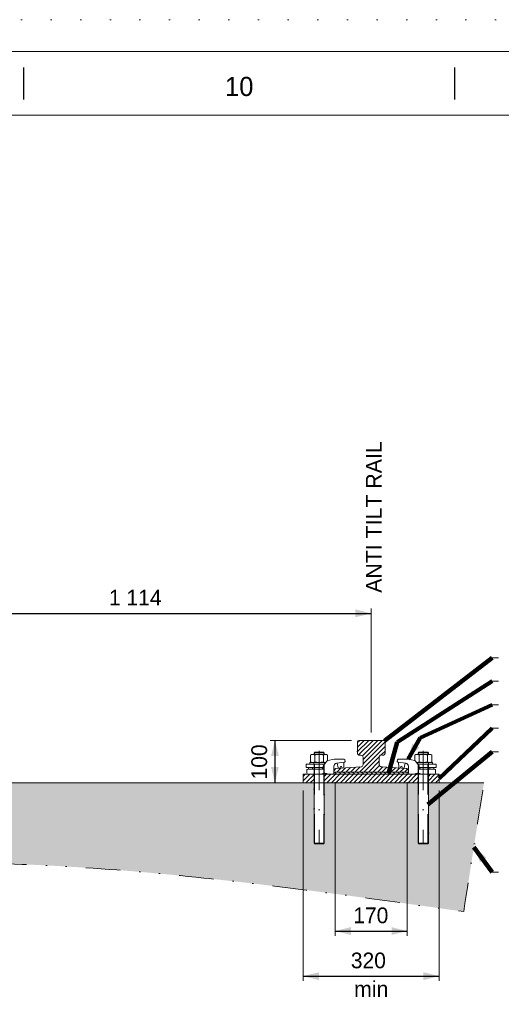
# Model space of a CAD drawing. Header units: millimetres. Extents: x -13251 to -636, y -568071 to -559161.
# Tile 11 of 12: x -3912 to -2779, y -561479 to -559161. Entities that reach past the tile are written whole.
import ezdxf
from ezdxf.enums import TextEntityAlignment as Align

# ---------------------------------------------------------------- set-up
doc = ezdxf.new("R2010")
doc.units = ezdxf.units.MM
doc.header["$MEASUREMENT"] = 0
for name, pattern in [('DGN Style 1', [69.724857, 0.116015, -69.608842]), ('DGN Style 2', [116.014736, 69.608842, -46.405895]), ('DGN Style 4', [185.739593, 92.811789, -46.405895, 0.116015, -46.405895]), ('DGN Style 6', [220.660029, 0.116015, -46.405895, 81.210315, -46.405895, 0.116015, -46.405895])]:
    doc.linetypes.add(name, pattern=pattern)
doc.styles.add('Style-ENGINEERING', font='ENGINEERING.shx')
doc.styles.add('Style-ENGINEERING_0', font='ENGINEERING.shx')
doc.dimstyles.new('MetricMM', dxfattribs={"dimtxt": 3, "dimasz": 3, "dimexe": 1.5, "dimexo": 1.5, "dimgap": 1.5, "dimtad": 1, "dimdec": 0, "dimzin": 7, "dimtxsty": 'Style-ENGINEERING_0', "dimcen": 0.09, "dimclrd": 1, "dimclre": 1, "dimclrt": 7, "dimadec": 0, "dimazin": 3, "dimtfac": 1, "dimtdec": 0, "dimtofl": 0, "dimtmove": 0, "dimatfit": 3, "dimfxl": 1, "dimtzin": 7, "dimlwd": -1, "dimlwe": 0, "dimarcsym": 0})

# ---------------------------------------------------------------- blocks, each defined once
blk = doc.blocks.new('*U50')
at = {"color": 7, "linetype": 'Continuous', "lineweight": 0}
for p, q in [((-12, 14), (-13, 13)), ((-13, 13), (-13, 9)), ((10, 14), (-12, 14)), ((10, 14), (11, 13)), ((11, 13), (11, 9))]:
    blk.add_line(p, q, dxfattribs=at)
at = {"color": 7, "linetype": 'DGN Style 2', "lineweight": 0}
for p, q in [((11, 13), (-13, 13)), ((-12, 14), (-12, 9)), ((10, 14), (10, 9))]:
    blk.add_line(p, q, dxfattribs=at)
at = {"color": 7, "linetype": 'Continuous', "lineweight": 0, "flags": 128}
for points in [[(-21, -5.6), (-21, 7.5)], [(-16, 9), (14, 9)], [(-11, -8.6), (-11, 7.5)], [(9, 7.5), (9, -8.6)], [(19, 7.5), (19, -8.6)], [(-16.8, -10), (21, -10), (21, -14), (-13.7, -14)], [(14, -10), (-16, -10)]]:
    blk.add_lwpolyline(points, dxfattribs=at)
at = {"color": 7, "linetype": 'DGN Style 2', "lineweight": 0, "flags": 128}
for points in [[(-13.5, -14), (-13.5, -10)], [(11.5, -10), (11.5, -14)]]:
    blk.add_lwpolyline(points, dxfattribs=at)
at = {"color": 7, "linetype": 'Continuous', "lineweight": 0}
for centre, radius, start, end in [((-16, -0.2), 9.21, 57.1328, 122.8672), ((-1, -25.7), 34.6, 73.2213, 106.7787), ((14, -0.8), 9.21, 237.1328, 302.8672)]:
    blk.add_arc(centre, radius, start, end, dxfattribs=at)
at = {"color": 7, "linetype": 'Continuous', "lineweight": 0, "extrusion": (0, 0, -1)}
for centre, radius, start, end in [((-14, -0.2), 9.21, 57.1328, 122.8672), ((16, -0.8), 9.21, 237.1328, 275.2581), ((1, 24.6), 34.6, 253.2213, 286.7787)]:
    blk.add_arc(centre, radius, start, end, dxfattribs=at)
blk = doc.blocks.new('*U51')
at = {"color": 7, "linetype": 'Continuous', "lineweight": 0}
for p, q in [((-12, 14), (-13, 13)), ((-13, 13), (-13, 9)), ((10, 14), (-12, 14)), ((10, 14), (11, 13)), ((11, 13), (11, 9))]:
    blk.add_line(p, q, dxfattribs=at)
at = {"color": 7, "linetype": 'DGN Style 2', "lineweight": 0}
for p, q in [((11, 13), (-13, 13)), ((-12, 14), (-12, 9)), ((10, 14), (10, 9))]:
    blk.add_line(p, q, dxfattribs=at)
at = {"color": 7, "linetype": 'Continuous', "lineweight": 0, "extrusion": (0, 0, -1), "flags": 128}
for points in [[(21, -5.6), (21, 7.5)], [(16, 9), (-14, 9)], [(11, -8.6), (11, 7.5)], [(-9, 7.5), (-9, -8.6)], [(-19, 7.5), (-19, -8.6)], [(16.8, -10), (-21, -10), (-21, -14), (13.7, -14)], [(-14, -10), (16, -10)]]:
    blk.add_lwpolyline(points, dxfattribs=at)
at = {"color": 7, "linetype": 'DGN Style 2', "lineweight": 0, "extrusion": (0, 0, -1), "flags": 128}
for points in [[(13.5, -14), (13.5, -10)], [(-11.5, -10), (-11.5, -14)]]:
    blk.add_lwpolyline(points, dxfattribs=at)
at = {"color": 7, "linetype": 'Continuous', "lineweight": 0}
for centre, radius, start, end in [((-16, -0.2), 9.21, 57.1328, 122.8672), ((-1, -25.7), 34.6, 73.2213, 106.7787), ((14, -0.8), 9.21, 237.1328, 302.8672)]:
    blk.add_arc(centre, radius, start, end, dxfattribs=at)
at = {"color": 7, "linetype": 'Continuous', "lineweight": 0, "extrusion": (0, 0, -1)}
for centre, radius, start, end in [((-14, -0.2), 9.21, 57.1328, 122.8672), ((16, -0.8), 9.21, 237.1328, 275.2581), ((1, 24.6), 34.6, 253.2213, 286.7787)]:
    blk.add_arc(centre, radius, start, end, dxfattribs=at)
blk = doc.blocks.new('*U52')
for p, q in [((202.7, 284.53), (202.7, 289.53)), ((270.29, 284.53), (270.29, 289.53))]:
    blk.add_line(p, q)
at = {"color": 7, "linetype": 'Continuous', "lineweight": 0, "flags": 128}
blk.add_lwpolyline([(-415.55, 292.03), (415.45, 292.03), (415.45, -291.97), (-415.55, -291.97), (-415.55, 292.03)], close=True, dxfattribs=at)
at = {"color": 7, "linetype": 'Continuous', "lineweight": 13, "flags": 128}
blk.add_lwpolyline([(-405.55, 282.03), (405.45, 282.03), (405.45, -281.97), (-405.55, -281.97), (-405.55, 282.03)], close=True, dxfattribs=at)
at = {"insert": (236.49, 286.53), "char_height": 3, "attachment_point": 5, "line_spacing_factor": 1.2, "style": 'Style-ENGINEERING'}
blk.add_mtext('10', dxfattribs=at)
blk = doc.blocks.new('*D65')
at = {"color": 1, "linetype": 'Continuous', "lineweight": 0, "transparency": 16777216}
for p, q in [((2744.3, 2777), (2744.3, 3068.6)), ((3858.5, 2777), (3858.5, 3068.6))]:
    blk.add_line(p, q, dxfattribs=at)
at = {"color": 1, "linetype": 'Continuous', "transparency": 16777216}
blk.add_line((2744.3, 3057.5), (3858.5, 3057.5), dxfattribs=at)
at = {"color": 1, "linetype": 'Continuous', "lineweight": 0, "transparency": 16777216}
blk.add_solid([(2781.3, 3048.3), (2744.3, 3057.5), (2781.3, 3066.8)], dxfattribs=at)
at = {"color": 1, "linetype": 'Continuous', "lineweight": 0, "transparency": 16777216, "extrusion": (0, 0, -1)}
blk.add_solid([(-3821.5, 3066.8), (-3858.5, 3057.5), (-3821.5, 3048.3)], dxfattribs=at)
at = {"layer": 'Defpoints', "color": 7, "linetype": 'Continuous', "lineweight": 0, "transparency": 16777216}
for p in [(3301.4, 3057.5), (3858.5, 3057.5), (2744.3, 2758.5), (3858.5, 2758.5)]:
    blk.add_point(p, dxfattribs=at)
at = {"color": 7, "linetype": 'Continuous', "lineweight": 0, "transparency": 16777216, "style": 'Style-ENGINEERING'}
blk.add_text('1 114', height=37, dxfattribs=at).set_placement((3241.5, 3094.5), align=Align.MIDDLE_LEFT)
blk = doc.blocks.new('*D69')
at = {"color": 1, "linetype": 'Continuous', "lineweight": 0, "transparency": 16777216}
for p, q in [((3812.5, 2758.5), (3620.9, 2758.5)), ((3680, 2658.7), (3620.9, 2658.7))]:
    blk.add_line(p, q, dxfattribs=at)
at = {"color": 1, "linetype": 'Continuous', "transparency": 16777216}
blk.add_line((3632, 2758.5), (3632, 2658.7), dxfattribs=at)
at = {"color": 1, "linetype": 'Continuous', "lineweight": 0, "transparency": 16777216, "extrusion": (0, 0, -1)}
blk.add_solid([(-3622.8, 2721.5), (-3632, 2758.5), (-3641.3, 2721.5)], dxfattribs=at)
at = {"color": 1, "linetype": 'Continuous', "lineweight": 0, "transparency": 16777216}
blk.add_solid([(3641.3, 2695.7), (3632, 2658.7), (3622.8, 2695.7)], dxfattribs=at)
at = {"layer": 'Defpoints', "color": 7, "linetype": 'Continuous', "lineweight": 0, "transparency": 16777216}
for p in [(3831, 2758.5), (3632, 2708.6), (3632, 2658.7), (3698.5, 2658.7)]:
    blk.add_point(p, dxfattribs=at)
at = {"color": 7, "linetype": 'Continuous', "lineweight": 0, "transparency": 16777216, "style": 'Style-ENGINEERING'}
blk.add_text('100', height=37, rotation=90, dxfattribs=at).set_placement((3595, 2666.4), align=Align.MIDDLE_LEFT)
blk = doc.blocks.new('*D72')
at = {"color": 1, "linetype": 'Continuous', "lineweight": 0, "transparency": 16777216}
for p, q in [((3698.5, 2640.2), (3698.5, 2192.3)), ((4018.5, 2640.2), (4018.5, 2192.3))]:
    blk.add_line(p, q, dxfattribs=at)
at = {"color": 1, "linetype": 'Continuous', "transparency": 16777216}
blk.add_line((3698.5, 2203.4), (4018.5, 2203.4), dxfattribs=at)
at = {"color": 1, "linetype": 'Continuous', "lineweight": 0, "transparency": 16777216}
blk.add_solid([(3735.5, 2194.1), (3698.5, 2203.4), (3735.5, 2212.6)], dxfattribs=at)
at = {"color": 1, "linetype": 'Continuous', "lineweight": 0, "transparency": 16777216, "extrusion": (0, 0, -1)}
blk.add_solid([(-3981.5, 2212.6), (-4018.5, 2203.4), (-3981.5, 2194.1)], dxfattribs=at)
at = {"layer": 'Defpoints', "color": 7, "linetype": 'Continuous', "lineweight": 0, "transparency": 16777216}
for p in [(3698.5, 2658.7), (4018.5, 2658.7), (3858.5, 2203.4), (4018.5, 2203.4)]:
    blk.add_point(p, dxfattribs=at)
at = {"color": 7, "linetype": 'Continuous', "lineweight": 0, "transparency": 16777216, "style": 'Style-ENGINEERING'}
blk.add_text('320', height=37, dxfattribs=at).set_placement((3810.6, 2240.4), align=Align.MIDDLE_LEFT)
blk = doc.blocks.new('*D73')
at = {"color": 1, "linetype": 'Continuous', "lineweight": 0, "transparency": 16777216}
for p, q in [((3773.7, 2660.2), (3773.7, 2298.5)), ((3943.3, 2660.2), (3943.3, 2298.5))]:
    blk.add_line(p, q, dxfattribs=at)
at = {"color": 1, "linetype": 'Continuous', "transparency": 16777216}
blk.add_line((3773.7, 2309.6), (3943.3, 2309.6), dxfattribs=at)
at = {"color": 1, "linetype": 'Continuous', "lineweight": 0, "transparency": 16777216}
blk.add_solid([(3810.7, 2300.4), (3773.7, 2309.6), (3810.7, 2318.9)], dxfattribs=at)
at = {"color": 1, "linetype": 'Continuous', "lineweight": 0, "transparency": 16777216, "extrusion": (0, 0, -1)}
blk.add_solid([(-3906.3, 2318.9), (-3943.3, 2309.6), (-3906.3, 2300.4)], dxfattribs=at)
at = {"layer": 'Defpoints', "color": 7, "linetype": 'Continuous', "lineweight": 0, "transparency": 16777216}
for p in [(3773.7, 2678.7), (3943.3, 2678.7), (3858.5, 2309.6), (3943.3, 2309.6)]:
    blk.add_point(p, dxfattribs=at)
at = {"color": 7, "linetype": 'Continuous', "lineweight": 0, "transparency": 16777216, "style": 'Style-ENGINEERING'}
blk.add_text('170', height=37, dxfattribs=at).set_placement((3816.3, 2346.6), align=Align.MIDDLE_LEFT)
blk = doc.blocks.new('*U49')
at = {"linetype": 'DGN Style 6', "lineweight": 0}
h = blk.add_hatch(dxfattribs=at)
h.set_pattern_fill('HATCH', color=5, style=0, pattern_type=2)
h.set_pattern_definition([(45, (3855.264, 2702.493), (-5.3033, 5.3033), [])])
h.paths.add_polyline_path([(3941.4, 2691.9), (3882.13, 2696.49, -0.3917214), (3877.51, 2701.48), (3877.51, 2719.17, -0.5232726), (3884.26, 2723.86, 0.5232726), (3891.01, 2728.54), (3891.01, 2753.54, 0.4142136), (3886.01, 2758.54), (3831.01, 2758.54, 0.4142136), (3826.01, 2753.54), (3826.01, 2728.54, 0.4142136), (3831.01, 2723.54), (3834.51, 2723.54, -0.4142136), (3839.51, 2718.54), (3839.51, 2701.48, -0.3917214), (3834.9, 2696.49), (3775.63, 2691.9, 0.3917214), (3771.01, 2686.91), (3771.01, 2683.54), (3946.01, 2683.54), (3946.01, 2686.91, 0.3917214)])
at = {"linetype": 'Continuous', "lineweight": 0}
h = blk.add_hatch(dxfattribs=at)
h.set_pattern_fill('HATCH', color=30, style=0, pattern_type=2)
h.set_pattern_definition([(45, (3698.514, 2678.717), (-5.3033, 5.3033), [])])
h.paths.add_polyline_path([(3698.51, 2678.72), (3724.01, 2678.72), (3724.01, 2658.72), (3698.51, 2658.72)])
h = blk.add_hatch(dxfattribs=at)
h.set_pattern_fill('HATCH', color=30, style=0, pattern_type=2)
h.set_pattern_definition([(45, (3748.014, 2678.717), (-5.3033, 5.3033), [])])
h.paths.add_polyline_path([(3748.01, 2678.72), (3969.01, 2678.72), (3969.01, 2658.72), (3748.01, 2658.72)])
h = blk.add_hatch(dxfattribs=at)
h.set_pattern_fill('HATCH', style=0, pattern_type=2)
h.set_pattern_definition([(135, (3943.294, 2683.539), (5.3033, 5.3033), [])])
h.paths.add_polyline_path([(3943.29, 2683.54), (3773.73, 2683.54), (3773.73, 2678.72), (3943.29, 2678.72)])
h = blk.add_hatch(dxfattribs=at)
h.set_pattern_fill('HATCH', color=30, style=0, pattern_type=2)
h.set_pattern_definition([(45, (3993.014, 2678.717), (-5.3033, 5.3033), [])])
h.paths.add_polyline_path([(3993.01, 2678.72), (4018.51, 2678.72), (4018.51, 2658.72), (3993.01, 2658.72)])
at = {"linetype": 'DGN Style 6', "lineweight": 0}
h = blk.add_hatch(dxfattribs=at)
h.set_pattern_fill('GRAVEL', style=0, pattern_type=2)
h.set_pattern_definition([(228.0128, (1797.68, 3043.634), (-3999.99996, -4500.00003), [67.268, -6659.544]), (184.96974, (1752.68, 2993.634), (6000, 500.00003), [115.434, -11427.962]), (132.51045, (1637.68, 2983.634), (5000, -5500), [81.394, -8058.016]), (267.2737, (1442.68, 2858.634), (500, 10000), [105.119, -10406.779]), (292.83365, (1437.68, 2753.634), (-2499.99998, 6000.00001), [103.078, -10204.687]), (357.2737, (1477.68, 2658.634), (-10000, 500), [105.119, -10406.779]), (37.69424, (1582.68, 2653.634), (-6500.00004, -4999.999947), [139.014, -13762.424]), (72.25533, (1692.68, 2738.634), (3500.00007, 10999.99998), [131.244, -12993.161]), (121.42957, (1732.68, 2863.634), (-4000.00004, 6499.99997), [105.475, -10442.037]), (175.23636, (1677.68, 2953.634), (5500, -500.00003), [120.416, -5900.381]), (222.39744, (1557.68, 2963.634), (-5999.99998, -5500.00002), [155.724, -15416.688]), (138.8141, (1937.68, 2853.634), (-3500, 3000), [53.15, -5261.922]), (171.46923, (1897.68, 2888.634), (6499.99999, -1000.00004), [101.118, -10010.756]), (225, (1797.68, 2903.63), (-9e-14, -500), [70.71, -636.396]), (203.1986, (1762.68, 2963.634), (2500, 1000), [38.08, -3769.808]), (291.8014, (1727.68, 2948.63), (-500, 1500), [53.852, -2638.73]), (30.9638, (1747.68, 2898.63), (1500, 1000), [87.465, -2828.011]), (161.565, (1822.68, 2943.63), (1000, -500), [63.245, -1517.893]), (16.38954, (1437.68, 2948.634), (5000.00001, 1499.99997), [88.6, -8771.423]), (70.3462, (1522.68, 2973.634), (-2000, -5500), [74.33, -7358.704]), (293.1986, (1822.68, 3043.634), (-1000, 2500), [76.157, -3731.73]), (343.61046, (1852.68, 2973.634), (-5000.00001, 1499.99997), [88.6, -8771.423]), (339.444, (1437.68, 2638.634), (-2500, 1000), [85.44, -4186.562]), (294.77514, (1517.68, 2608.634), (-2500.00004, 5499.99998), [71.589, -7087.322]), (66.8014, (1827.68, 2543.634), (1000, 2500), [76.157, -3731.73]), (17.354, (1857.68, 2613.634), (-6499.99999, -2000.00004), [83.815, -8297.712]), (69.444, (1582.68, 2543.634), (-1000, -2500), [42.72, -4229.282]), (101.31, (1797.68, 2543.63), (-500, 2000), [25.495, -2524.015]), (165.9638, (1792.68, 2568.63), (1500, -500), [103.078, -1958.475]), (186.009, (1692.68, 2593.634), (5000, 500), [95.525, -9456.962]), (303.69, (1747.68, 2853.63), (-500, 1000), [72.11, -1730.665]), (353.15723, (1787.68, 2793.634), (8500.00001, -999.99994), [125.897, -12463.781]), (60.9454, (1912.68, 2778.634), (-2000, -3500), [51.478, -5096.337]), (90, (1937.7, 2823.63), (-500, 500), [30, -470]), (120.25644, (1682.68, 2608.634), (2000, -3500), [69.462, -6876.76]), (48.0128, (1647.68, 2668.634), (3999.99996, 4500.00003), [134.536, -6592.276]), (0, (1737.7, 2768.63), (500, 500), [130, -370]), (325.30485, (1867.68, 2768.634), (4999.99997, -3500.00004), [79.057, -7826.637]), (254.0546, (1932.68, 2723.634), (-500, -2000), [72.8, -3567.254]), (207.64597, (1912.68, 2653.634), (-9500.00003, -4999.99994), [118.532, -11734.737]), (175.42608, (1807.68, 2598.634), (-6500, 499.99997), [125.4, -12414.537])])
edge = h.paths.add_edge_path()
edge.add_spline(control_points=[(-4116.1, 2480.73), (-3880.36, 2447.3), (-3267.32, 2360.34), (-2337.46, 2516.62), (-1202.15, 2291.23), (-10.18, 2534.03), (1400.06, 2314.47), (2758.47, 2541.16), (3680.79, 2411.11), (4076.15, 2355.36)], knot_values=[0, 0, 0, 0, 0.0866671, 0.2253722, 0.3387833, 0.503846, 0.6612115, 0.8547735, 1, 1, 1, 1], degree=3, periodic=0)
edge.add_line((4076.15, 2355.36), (4123.86, 2658.72))
edge.add_line((4123.86, 2658.72), (4018.51, 2658.72))
edge.add_line((4018.51, 2658.72), (3993.01, 2658.72))
edge.add_line((3993.01, 2658.72), (3993.01, 2516.19))
edge.add_line((3993.01, 2516.19), (3992.01, 2515.19))
edge.add_line((3992.01, 2515.19), (3981.03, 2515.67))
edge.add_line((3981.03, 2515.67), (3981.01, 2515.19))
edge.add_line((3981.01, 2515.19), (3981.01, 2515.67))
edge.add_line((3981.01, 2515.67), (3969.01, 2516.19))
edge.add_line((3969.01, 2516.19), (3969.01, 2658.72))
edge.add_line((3969.01, 2658.72), (3748.01, 2658.72))
edge.add_line((3748.01, 2658.72), (3748.01, 2516.19))
edge.add_line((3748.01, 2516.19), (3747.01, 2515.19))
edge.add_line((3747.01, 2515.19), (3736.03, 2515.67))
edge.add_line((3736.03, 2515.67), (3736.01, 2515.19))
edge.add_line((3736.01, 2515.19), (3736.01, 2515.67))
edge.add_line((3736.01, 2515.67), (3724.01, 2516.19))
edge.add_line((3724.01, 2516.19), (3724.01, 2658.72))
edge.add_line((3724.01, 2658.72), (3698.51, 2658.72))
edge.add_line((3698.51, 2658.72), (2904.27, 2658.72))
edge.add_line((2904.27, 2658.72), (2878.77, 2658.72))
edge.add_line((2878.77, 2658.72), (2878.77, 2516.19))
edge.add_line((2878.77, 2516.19), (2877.77, 2515.19))
edge.add_line((2877.77, 2515.19), (2866.79, 2515.67))
edge.add_line((2866.79, 2515.67), (2866.77, 2515.19))
edge.add_line((2866.77, 2515.19), (2866.77, 2515.67))
edge.add_line((2866.77, 2515.67), (2854.77, 2516.19))
edge.add_line((2854.77, 2516.19), (2854.77, 2658.72))
edge.add_line((2854.77, 2658.72), (2633.77, 2658.72))
edge.add_line((2633.77, 2658.72), (2633.77, 2516.19))
edge.add_line((2633.77, 2516.19), (2632.77, 2515.19))
edge.add_line((2632.77, 2515.19), (2621.79, 2515.67))
edge.add_line((2621.79, 2515.67), (2621.77, 2515.19))
edge.add_line((2621.77, 2515.19), (2621.77, 2515.67))
edge.add_line((2621.77, 2515.67), (2609.77, 2516.19))
edge.add_line((2609.77, 2516.19), (2609.77, 2658.72))
edge.add_line((2609.77, 2658.72), (2584.27, 2658.72))
edge.add_line((2584.27, 2658.72), (160.01, 2658.72))
edge.add_line((160.01, 2658.72), (134.51, 2658.72))
edge.add_line((134.51, 2658.72), (134.51, 2516.19))
edge.add_line((134.51, 2516.19), (133.51, 2515.19))
edge.add_line((133.51, 2515.19), (122.53, 2515.67))
edge.add_line((122.53, 2515.67), (122.51, 2515.19))
edge.add_line((122.51, 2515.19), (122.51, 2515.67))
edge.add_line((122.51, 2515.67), (110.51, 2516.19))
edge.add_line((110.51, 2516.19), (110.51, 2658.72))
edge.add_line((110.51, 2658.72), (-110.49, 2658.72))
edge.add_line((-110.49, 2658.72), (-110.49, 2516.19))
edge.add_line((-110.49, 2516.19), (-111.49, 2515.19))
edge.add_line((-111.49, 2515.19), (-122.47, 2515.67))
edge.add_line((-122.47, 2515.67), (-122.49, 2515.19))
edge.add_line((-122.49, 2515.19), (-122.49, 2515.67))
edge.add_line((-122.49, 2515.67), (-134.49, 2516.19))
edge.add_line((-134.49, 2516.19), (-134.49, 2658.72))
edge.add_line((-134.49, 2658.72), (-159.99, 2658.72))
edge.add_line((-159.99, 2658.72), (-2584.24, 2658.72))
edge.add_line((-2584.24, 2658.72), (-2609.74, 2658.72))
edge.add_line((-2609.74, 2658.72), (-2609.74, 2516.19))
edge.add_line((-2609.74, 2516.19), (-2610.74, 2515.19))
edge.add_line((-2610.74, 2515.19), (-2621.72, 2515.67))
edge.add_line((-2621.72, 2515.67), (-2621.74, 2515.19))
edge.add_line((-2621.74, 2515.19), (-2621.74, 2515.67))
edge.add_line((-2621.74, 2515.67), (-2633.74, 2516.19))
edge.add_line((-2633.74, 2516.19), (-2633.74, 2658.72))
edge.add_line((-2633.74, 2658.72), (-2854.74, 2658.72))
edge.add_line((-2854.74, 2658.72), (-2854.74, 2516.19))
edge.add_line((-2854.74, 2516.19), (-2855.74, 2515.19))
edge.add_line((-2855.74, 2515.19), (-2866.72, 2515.67))
edge.add_line((-2866.72, 2515.67), (-2866.74, 2515.19))
edge.add_line((-2866.74, 2515.19), (-2866.74, 2515.67))
edge.add_line((-2866.74, 2515.67), (-2878.74, 2516.19))
edge.add_line((-2878.74, 2516.19), (-2878.74, 2658.72))
edge.add_line((-2878.74, 2658.72), (-2904.24, 2658.72))
edge.add_line((-2904.24, 2658.72), (-3693.47, 2658.72))
edge.add_line((-3693.47, 2658.72), (-3718.97, 2658.72))
edge.add_line((-3718.97, 2658.72), (-3718.97, 2516.19))
edge.add_line((-3718.97, 2516.19), (-3719.97, 2515.19))
edge.add_line((-3719.97, 2515.19), (-3730.95, 2515.67))
edge.add_line((-3730.95, 2515.67), (-3730.97, 2515.19))
edge.add_line((-3730.97, 2515.19), (-3730.97, 2515.67))
edge.add_line((-3730.97, 2515.67), (-3742.97, 2516.19))
edge.add_line((-3742.97, 2516.19), (-3742.97, 2658.72))
edge.add_line((-3742.97, 2658.72), (-3963.97, 2658.72))
edge.add_line((-3963.97, 2658.72), (-3963.97, 2516.19))
edge.add_line((-3963.97, 2516.19), (-3964.97, 2515.19))
edge.add_line((-3964.97, 2515.19), (-3975.95, 2515.67))
edge.add_line((-3975.95, 2515.67), (-3975.97, 2515.19))
edge.add_line((-3975.97, 2515.19), (-3975.97, 2515.67))
edge.add_line((-3975.97, 2515.67), (-3987.97, 2516.19))
edge.add_line((-3987.97, 2516.19), (-3987.97, 2658.72))
edge.add_line((-3987.97, 2658.72), (-4013.47, 2658.72))
edge.add_line((-4013.47, 2658.72), (-4116.1, 2658.72))
edge.add_line((-4116.1, 2658.72), (-4116.1, 2480.73))
at = {"color": 7, "linetype": 'Continuous', "lineweight": 0}
for p, q in [((4143.37, 2952.96), (4158.37, 2952.96)), ((4143.37, 2897.63), (4158.37, 2897.63)), ((4143.37, 2842.31), (4158.37, 2842.31)), ((4143.37, 2786.99), (4158.37, 2786.99)), ((4143.37, 2731.66), (4158.37, 2731.66)), ((3748.01, 2516.19), (3748.01, 2678.72)), ((3969.01, 2516.19), (3969.01, 2678.72)), ((-4116.1, 2658.72), (4123.86, 2658.72)), ((3724.01, 2516.19), (3724.01, 2665.19)), ((3993.01, 2516.19), (3993.01, 2665.19)), ((3725.01, 2515.19), (3724.01, 2516.19)), ((3748.01, 2516.19), (3747.01, 2515.19)), ((3969.01, 2516.19), (3970.01, 2515.19)), ((3992.01, 2515.19), (3993.01, 2516.19)), ((4143.37, 2448.31), (4158.37, 2448.31))]:
    blk.add_line(p, q, dxfattribs=at)
at = {"color": 1, "linetype": 'DGN Style 4', "lineweight": 0}
for p, q in [((3736.01, 2733.91), (3736.01, 2515.19)), ((3981.01, 2733.91), (3981.01, 2515.19))]:
    blk.add_line(p, q, dxfattribs=at)
at = {"color": 7, "linetype": 'DGN Style 2', "lineweight": 0}
for p, q in [((3724.01, 2678.74), (3724.01, 2702.39)), ((3725.01, 2515.19), (3725.01, 2702.39)), ((3741.09, 2690.97), (3748.01, 2690.97)), ((3747.01, 2515.19), (3747.01, 2702.39)), ((3748.01, 2680.83), (3748.01, 2702.39)), ((3969.01, 2680.83), (3969.01, 2702.39)), ((3975.93, 2690.97), (3969.01, 2690.97)), ((3970.01, 2515.19), (3970.01, 2702.39)), ((3992.01, 2515.19), (3992.01, 2702.39)), ((3993.01, 2678.74), (3993.01, 2702.39))]:
    blk.add_line(p, q, dxfattribs=at)
at = {"color": 3, "linetype": 'Continuous', "lineweight": 0}
for p, q in [((3781.14, 2694.03), (3778.5, 2704.67)), ((3793.83, 2695.2), (3794.46, 2706.77)), ((3923.2, 2695.2), (3922.57, 2706.77)), ((3935.89, 2694.03), (3938.53, 2704.67))]:
    blk.add_line(p, q, dxfattribs=at)
at = {"color": 7, "linetype": 'DGN Style 1', "lineweight": 0, "flags": 128}
blk.add_lwpolyline([(-6307.49, 4455.04), (6307.51, 4455.04), (6307.51, -4454.96), (-6307.49, -4454.96), (-6307.49, 4455.04)], close=True, dxfattribs=at)
at = {"color": 5, "linetype": 'Continuous', "lineweight": 0, "flags": 128}
blk.add_lwpolyline([(3946.01, 2686.91), (3946.01, 2683.54), (3771.01, 2683.54), (3771.01, 2686.91, -0.3917214), (3775.63, 2691.9), (3834.9, 2696.49, 0.3917214), (3839.51, 2701.48), (3839.51, 2718.54, 0.4142136), (3834.51, 2723.54), (3831.01, 2723.54, -0.4142136), (3826.01, 2728.54), (3826.01, 2753.54, -0.4142136), (3831.01, 2758.54), (3886.01, 2758.54, -0.4142136), (3891.01, 2753.54), (3891.01, 2728.54, -0.5232726), (3884.26, 2723.86, 0.5232726), (3877.51, 2719.17), (3877.51, 2701.48, 0.3917214), (3882.13, 2696.49), (3941.4, 2691.9, -0.3917214), (3946.01, 2686.91)], format="xyb", close=True, dxfattribs=at)
at = {"color": 5, "linetype": 'DGN Style 6', "lineweight": 0, "flags": 128}
blk.add_lwpolyline([(3941.4, 2691.9), (3882.13, 2696.49, -0.3917214), (3877.51, 2701.48), (3877.51, 2719.17, -0.5232726), (3884.26, 2723.86, 0.5232726), (3891.01, 2728.54), (3891.01, 2753.54, 0.4142136), (3886.01, 2758.54), (3831.01, 2758.54, 0.4142136), (3826.01, 2753.54), (3826.01, 2728.54, 0.4142136), (3831.01, 2723.54), (3834.51, 2723.54, -0.4142136), (3839.51, 2718.54), (3839.51, 2701.48, -0.3917214), (3834.9, 2696.49), (3775.63, 2691.9, 0.3917214), (3771.01, 2686.91), (3771.01, 2683.54), (3946.01, 2683.54), (3946.01, 2686.91, 0.3917214), (3941.4, 2691.9)], format="xyb", close=True, dxfattribs=at)
at = {"color": 3, "linetype": 'Continuous', "lineweight": 0, "flags": 128}
for points in [[(3771.01, 2682.3), (3771.01, 2697.44, -0.3764003), (3777.21, 2704.5), (3795.52, 2706.91, 0.4035118), (3797.06, 2708.84), (3796.73, 2712.33, 0.3869048), (3794.96, 2713.94), (3771.77, 2713.94, 0.0490644), (3771.08, 2713.87), (3756.46, 2710.97, 0.181534), (3754.33, 2709.65), (3746.46, 2699.43, 0.0949713), (3745.85, 2698.23), (3744.52, 2693.55, -0.3350456), (3741.09, 2690.97), (3710.55, 2690.97, 0.4142136), (3706.98, 2687.4), (3706.98, 2682.3, 0.4142136), (3710.55, 2678.74), (3740.51, 2678.74, -0.2448426), (3757.89, 2678.74), (3767.45, 2678.74, 0.4142136), (3771.01, 2682.3)], [(3946.01, 2682.3), (3946.01, 2697.44, 0.3764003), (3939.82, 2704.5), (3921.51, 2706.91, -0.4035118), (3919.97, 2708.84), (3920.3, 2712.33, -0.3869048), (3922.07, 2713.94), (3945.26, 2713.94, -0.0490644), (3945.95, 2713.87), (3960.57, 2710.97, -0.181534), (3962.7, 2709.65), (3970.57, 2699.43, -0.0949713), (3971.17, 2698.23), (3972.51, 2693.55, 0.3350456), (3975.93, 2690.97), (4006.48, 2690.97, -0.4142136), (4010.05, 2687.4), (4010.05, 2682.3, -0.4142136), (4006.48, 2678.74), (3976.52, 2678.74, 0.2448426), (3959.14, 2678.74), (3949.58, 2678.74, -0.4142136), (3946.01, 2682.3)]]:
    blk.add_lwpolyline(points, format="xyb", close=True, dxfattribs=at)
for points in [[(3744.76, 2694.39), (3705.76, 2694.39), (3705.76, 2702.39), (3748.74, 2702.39)], [(3711.01, 2694.39), (3711.01, 2690.97)], [(3720.76, 2690.97), (3720.76, 2694.39)], [(3972.27, 2694.39), (4011.27, 2694.39), (4011.27, 2702.39), (3968.29, 2702.39)], [(3996.27, 2690.97), (3996.27, 2694.39)], [(4006.01, 2694.39), (4006.01, 2690.97)]]:
    blk.add_lwpolyline(points, dxfattribs=at)
at = {"color": 30, "linetype": 'Continuous', "lineweight": 0, "flags": 128}
for points in [[(4018.51, 2658.72), (3698.51, 2658.72), (3698.51, 2678.72), (4018.51, 2678.72), (4018.51, 2658.72)], [(3698.51, 2678.72), (3724.01, 2678.72), (3724.01, 2658.72), (3698.51, 2658.72), (3698.51, 2678.72)], [(3748.01, 2678.72), (3969.01, 2678.72), (3969.01, 2658.72), (3748.01, 2658.72), (3748.01, 2678.72)], [(3993.01, 2678.72), (4018.51, 2678.72), (4018.51, 2658.72), (3993.01, 2658.72), (3993.01, 2678.72)]]:
    blk.add_lwpolyline(points, close=True, dxfattribs=at)
at = {"color": 7, "linetype": 'Continuous', "lineweight": 0, "flags": 128}
for points in [[(3773.73, 2683.54), (3943.29, 2683.54), (3943.29, 2678.72), (3773.73, 2678.72), (3773.73, 2683.54)], [(3943.29, 2683.54), (3773.73, 2683.54), (3773.73, 2678.72), (3943.29, 2678.72), (3943.29, 2683.54)]]:
    blk.add_lwpolyline(points, close=True, dxfattribs=at)
at = {"color": 7, "linetype": 'DGN Style 2', "lineweight": 0, "flags": 128}
for points in [[(3724.01, 2516.19), (3748.01, 2516.19)], [(3993.01, 2516.19), (3969.01, 2516.19)]]:
    blk.add_lwpolyline(points, dxfattribs=at)
at = {"color": 7, "linetype": 'Continuous', "lineweight": 0, "flags": 128}
for points in [[(3725.01, 2515.19), (3747.01, 2515.19)], [(3992.01, 2515.19), (3970.01, 2515.19)]]:
    blk.add_lwpolyline(points, dxfattribs=at)
at = {"color": 3, "linetype": 'Continuous', "lineweight": 0}
for centre, start, end in [((3783.19, 2694.62), 191.8088, 4.44137), ((3787.44, 2694.95), 4.44113, 184.44089), ((3791.7, 2695.28), 184.44113, 357.90566)]:
    blk.add_arc(centre, 2.13, start, end, dxfattribs=at)
at = {"color": 3, "linetype": 'Continuous', "lineweight": 0, "extrusion": (0, 0, -1)}
for centre, start, end in [((-3925.33, 2695.28), 184.44113, 357.90566), ((-3929.58, 2694.95), 4.44113, 184.44089), ((-3933.84, 2694.62), 191.8088, 4.44137)]:
    blk.add_arc(centre, 2.13, start, end, dxfattribs=at)
at = {"color": 7, "linetype": 'DGN Style 6', "lineweight": 0}
blk.add_open_spline([(-4116.1, 2480.73), (-3880.36, 2447.3), (-3267.32, 2360.34), (-2337.46, 2516.62), (-1202.15, 2291.23), (-10.18, 2534.03), (1400.06, 2314.47), (2758.47, 2541.16), (3680.79, 2411.11), (4076.15, 2355.36), (4092.05, 2456.48), (4107.96, 2557.6), (4123.86, 2658.72), (4088.74, 2658.72), (4053.63, 2658.72), (4018.51, 2658.72), (4010.01, 2658.72), (4001.51, 2658.72), (3993.01, 2658.72), (3993.01, 2611.21), (3993.01, 2563.7), (3993.01, 2516.19), (3992.68, 2515.86), (3992.35, 2515.53), (3992.01, 2515.19), (3988.35, 2515.35), (3984.69, 2515.51), (3981.03, 2515.67), (3981.03, 2515.51), (3981.02, 2515.35), (3981.01, 2515.19), (3981.01, 2515.35), (3981.01, 2515.51), (3981.01, 2515.67), (3977.01, 2515.85), (3973.01, 2516.02), (3969.01, 2516.19), (3969.01, 2563.7), (3969.01, 2611.21), (3969.01, 2658.72), (3895.35, 2658.72), (3821.68, 2658.72), (3748.01, 2658.72), (3748.01, 2611.21), (3748.01, 2563.7), (3748.01, 2516.19), (3747.68, 2515.86), (3747.35, 2515.53), (3747.01, 2515.19), (3743.35, 2515.35), (3739.69, 2515.51), (3736.03, 2515.67), (3736.03, 2515.51), (3736.02, 2515.35), (3736.01, 2515.19), (3736.01, 2515.35), (3736.01, 2515.51), (3736.01, 2515.67), (3732.01, 2515.85), (3728.01, 2516.02), (3724.01, 2516.19), (3724.01, 2563.7), (3724.01, 2611.21), (3724.01, 2658.72), (3715.51, 2658.72), (3707.01, 2658.72), (3698.51, 2658.72), (3433.77, 2658.72), (3169.02, 2658.72), (2904.27, 2658.72), (2895.77, 2658.72), (2887.27, 2658.72), (2878.77, 2658.72), (2878.77, 2611.21), (2878.77, 2563.7), (2878.77, 2516.19), (2878.44, 2515.86), (2878.11, 2515.53), (2877.77, 2515.19), (2874.11, 2515.35), (2870.45, 2515.51), (2866.79, 2515.67), (2866.79, 2515.51), (2866.78, 2515.35), (2866.77, 2515.19), (2866.77, 2515.35), (2866.77, 2515.51), (2866.77, 2515.67), (2862.77, 2515.85), (2858.77, 2516.02), (2854.77, 2516.19), (2854.77, 2563.7), (2854.77, 2611.21), (2854.77, 2658.72), (2781.11, 2658.72), (2707.44, 2658.72), (2633.77, 2658.72), (2633.77, 2611.21), (2633.77, 2563.7), (2633.77, 2516.19), (2633.44, 2515.86), (2633.11, 2515.53), (2632.77, 2515.19), (2629.11, 2515.35), (2625.45, 2515.51), (2621.79, 2515.67), (2621.79, 2515.51), (2621.78, 2515.35), (2621.77, 2515.19), (2621.77, 2515.35), (2621.77, 2515.51), (2621.77, 2515.67), (2617.77, 2515.85), (2613.77, 2516.02), (2609.77, 2516.19), (2609.77, 2563.7), (2609.77, 2611.21), (2609.77, 2658.72), (2601.27, 2658.72), (2592.77, 2658.72), (2584.27, 2658.72), (1776.19, 2658.72), (968.1, 2658.72), (160.01, 2658.72), (151.51, 2658.72), (143.01, 2658.72), (134.51, 2658.72), (134.51, 2611.21), (134.51, 2563.7), (134.51, 2516.19), (134.18, 2515.86), (133.85, 2515.53), (133.51, 2515.19), (129.85, 2515.35), (126.19, 2515.51), (122.53, 2515.67), (122.53, 2515.51), (122.52, 2515.35), (122.51, 2515.19), (122.51, 2515.35), (122.51, 2515.51), (122.51, 2515.67), (118.51, 2515.85), (114.51, 2516.02), (110.51, 2516.19), (110.51, 2563.7), (110.51, 2611.21), (110.51, 2658.72), (36.85, 2658.72), (-36.82, 2658.72), (-110.49, 2658.72), (-110.49, 2611.21), (-110.49, 2563.7), (-110.49, 2516.19), (-110.82, 2515.86), (-111.15, 2515.53), (-111.49, 2515.19), (-115.15, 2515.35), (-118.81, 2515.51), (-122.47, 2515.67), (-122.47, 2515.51), (-122.48, 2515.35), (-122.49, 2515.19), (-122.49, 2515.35), (-122.49, 2515.51), (-122.49, 2515.67), (-126.49, 2515.85), (-130.49, 2516.02), (-134.49, 2516.19), (-134.49, 2563.7), (-134.49, 2611.21), (-134.49, 2658.72), (-142.99, 2658.72), (-151.49, 2658.72), (-159.99, 2658.72), (-968.07, 2658.72), (-1776.16, 2658.72), (-2584.24, 2658.72), (-2592.74, 2658.72), (-2601.24, 2658.72), (-2609.74, 2658.72), (-2609.74, 2611.21), (-2609.74, 2563.7), (-2609.74, 2516.19), (-2610.08, 2515.86), (-2610.41, 2515.53), (-2610.74, 2515.19), (-2614.4, 2515.35), (-2618.06, 2515.51), (-2621.72, 2515.67), (-2621.73, 2515.51), (-2621.74, 2515.35), (-2621.74, 2515.19), (-2621.74, 2515.35), (-2621.74, 2515.51), (-2621.74, 2515.67), (-2625.74, 2515.85), (-2629.74, 2516.02), (-2633.74, 2516.19), (-2633.74, 2563.7), (-2633.74, 2611.21), (-2633.74, 2658.72), (-2707.41, 2658.72), (-2781.08, 2658.72), (-2854.74, 2658.72), (-2854.74, 2611.21), (-2854.74, 2563.7), (-2854.74, 2516.19), (-2855.08, 2515.86), (-2855.41, 2515.53), (-2855.74, 2515.19), (-2859.4, 2515.35), (-2863.06, 2515.51), (-2866.72, 2515.67), (-2866.73, 2515.51), (-2866.74, 2515.35), (-2866.74, 2515.19), (-2866.74, 2515.35), (-2866.74, 2515.51), (-2866.74, 2515.67), (-2870.74, 2515.85), (-2874.74, 2516.02), (-2878.74, 2516.19), (-2878.74, 2563.7), (-2878.74, 2611.21), (-2878.74, 2658.72), (-2887.24, 2658.72), (-2895.74, 2658.72), (-2904.24, 2658.72), (-3167.32, 2658.72), (-3430.4, 2658.72), (-3693.47, 2658.72), (-3701.97, 2658.72), (-3710.47, 2658.72), (-3718.97, 2658.72), (-3718.97, 2611.21), (-3718.97, 2563.7), (-3718.97, 2516.19), (-3719.3, 2515.86), (-3719.64, 2515.53), (-3719.97, 2515.19), (-3723.63, 2515.35), (-3727.29, 2515.51), (-3730.95, 2515.67), (-3730.96, 2515.51), (-3730.96, 2515.35), (-3730.97, 2515.19), (-3730.97, 2515.35), (-3730.97, 2515.51), (-3730.97, 2515.67), (-3734.97, 2515.85), (-3738.97, 2516.02), (-3742.97, 2516.19), (-3742.97, 2563.7), (-3742.97, 2611.21), (-3742.97, 2658.72), (-3816.64, 2658.72), (-3890.3, 2658.72), (-3963.97, 2658.72), (-3963.97, 2611.21), (-3963.97, 2563.7), (-3963.97, 2516.19), (-3964.3, 2515.86), (-3964.64, 2515.53), (-3964.97, 2515.19), (-3968.63, 2515.35), (-3972.29, 2515.51), (-3975.95, 2515.67), (-3975.96, 2515.51), (-3975.96, 2515.35), (-3975.97, 2515.19), (-3975.97, 2515.35), (-3975.97, 2515.51), (-3975.97, 2515.67), (-3979.97, 2515.85), (-3983.97, 2516.02), (-3987.97, 2516.19), (-3987.97, 2563.7), (-3987.97, 2611.21), (-3987.97, 2658.72), (-3996.47, 2658.72), (-4004.97, 2658.72), (-4013.47, 2658.72), (-4047.68, 2658.72), (-4081.89, 2658.72), (-4116.1, 2658.72), (-4116.1, 2599.39), (-4116.1, 2540.06), (-4116.1, 2480.73)], degree=3, knots=[0, 0, 0, 0, 0.0010442, 0.0027153, 0.0040817, 0.0060704, 0.0079664, 0.0102985, 0.0120482, 0.0120482, 0.0120482, 0.0240964, 0.0240964, 0.0240964, 0.0301205, 0.0301205, 0.0301205, 0.0361446, 0.0361446, 0.0361446, 0.0481928, 0.0481928, 0.0481928, 0.060241, 0.060241, 0.060241, 0.0722892, 0.0722892, 0.0722892, 0.0783133, 0.0783133, 0.0783133, 0.0843373, 0.0843373, 0.0843373, 0.0963855, 0.0963855, 0.0963855, 0.1084337, 0.1084337, 0.1084337, 0.1204819, 0.1204819, 0.1204819, 0.1325301, 0.1325301, 0.1325301, 0.1445783, 0.1445783, 0.1445783, 0.1566265, 0.1566265, 0.1566265, 0.1626506, 0.1626506, 0.1626506, 0.1686747, 0.1686747, 0.1686747, 0.1807229, 0.1807229, 0.1807229, 0.1927711, 0.1927711, 0.1927711, 0.2048193, 0.2048193, 0.2048193, 0.2108434, 0.2108434, 0.2108434, 0.2168675, 0.2168675, 0.2168675, 0.2289157, 0.2289157, 0.2289157, 0.2409639, 0.2409639, 0.2409639, 0.253012, 0.253012, 0.253012, 0.2590361, 0.2590361, 0.2590361, 0.2650602, 0.2650602, 0.2650602, 0.2771084, 0.2771084, 0.2771084, 0.2891566, 0.2891566, 0.2891566, 0.3012048, 0.3012048, 0.3012048, 0.313253, 0.313253, 0.313253, 0.3253012, 0.3253012, 0.3253012, 0.3373494, 0.3373494, 0.3373494, 0.3493976, 0.3493976, 0.3493976, 0.3614458, 0.3614458, 0.3614458, 0.373494, 0.373494, 0.373494, 0.3855422, 0.3855422, 0.3855422, 0.3975904, 0.3975904, 0.3975904, 0.4096386, 0.4096386, 0.4096386, 0.4216867, 0.4216867, 0.4216867, 0.4337349, 0.4337349, 0.4337349, 0.4457831, 0.4457831, 0.4457831, 0.4578313, 0.4578313, 0.4578313, 0.4698795, 0.4698795, 0.4698795, 0.4819277, 0.4819277, 0.4819277, 0.4939759, 0.4939759, 0.4939759, 0.5060241, 0.5060241, 0.5060241, 0.5180723, 0.5180723, 0.5180723, 0.5301205, 0.5301205, 0.5301205, 0.5421687, 0.5421687, 0.5421687, 0.5542169, 0.5542169, 0.5542169, 0.560241, 0.560241, 0.560241, 0.5662651, 0.5662651, 0.5662651, 0.5783133, 0.5783133, 0.5783133, 0.5903614, 0.5903614, 0.5903614, 0.6024096, 0.6024096, 0.6024096, 0.6144578, 0.6144578, 0.6144578, 0.626506, 0.626506, 0.626506, 0.6385542, 0.6385542, 0.6385542, 0.6506024, 0.6506024, 0.6506024, 0.6626506, 0.6626506, 0.6626506, 0.6686747, 0.6686747, 0.6686747, 0.6746988, 0.6746988, 0.6746988, 0.686747, 0.686747, 0.686747, 0.6987952, 0.6987952, 0.6987952, 0.7108434, 0.7108434, 0.7108434, 0.7228916, 0.7228916, 0.7228916, 0.7349398, 0.7349398, 0.7349398, 0.746988, 0.746988, 0.746988, 0.7590361, 0.7590361, 0.7590361, 0.7710843, 0.7710843, 0.7710843, 0.7831325, 0.7831325, 0.7831325, 0.7951807, 0.7951807, 0.7951807, 0.8072289, 0.8072289, 0.8072289, 0.813253, 0.813253, 0.813253, 0.8192771, 0.8192771, 0.8192771, 0.8313253, 0.8313253, 0.8313253, 0.8433735, 0.8433735, 0.8433735, 0.8554217, 0.8554217, 0.8554217, 0.8614458, 0.8614458, 0.8614458, 0.8674699, 0.8674699, 0.8674699, 0.8795181, 0.8795181, 0.8795181, 0.8915663, 0.8915663, 0.8915663, 0.9036145, 0.9036145, 0.9036145, 0.9156627, 0.9156627, 0.9156627, 0.9277108, 0.9277108, 0.9277108, 0.939759, 0.939759, 0.939759, 0.9457831, 0.9457831, 0.9457831, 0.9518072, 0.9518072, 0.9518072, 0.9638554, 0.9638554, 0.9638554, 0.9759036, 0.9759036, 0.9759036, 0.9819277, 0.9819277, 0.9819277, 0.9879518, 0.9879518, 0.9879518, 1, 1, 1, 1], dxfattribs=at)
at = {"color": 1, "linetype": 'Continuous', "lineweight": 0}
for points in [[(3945.26, 2713.94), (3971.5, 2741.61), (3955.39, 2750.71)], [(4100.01, 2507.04), (4114.54, 2471.78), (4129.43, 2482.77)]]:
    blk.add_solid(points, dxfattribs=at)
at = {"xscale": 14.99999999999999, "yscale": 14.99999999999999, "zscale": 14.99999999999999}
blk.add_blockref('*U52', (0.72, -0.4), dxfattribs=at)
at = {"color": 7, "linetype": 'Continuous', "lineweight": 0, "extrusion": (0, 0, -1)}
blk.add_blockref('*U51', (-3734.99, 2716.42), dxfattribs=at)
at = {"color": 7, "linetype": 'Continuous', "lineweight": 0}
blk.add_blockref('*U50', (3982.04, 2716.42), dxfattribs=at)
at = {"insert": (3864.76, 3105.83), "char_height": 37.5, "attachment_point": 4, "rotation": 90, "line_spacing_factor": 1.2, "style": 'Style-ENGINEERING'}
blk.add_mtext('ANTI TILT RAIL', dxfattribs=at)
at = {"insert": (3858.56, 2173.08), "char_height": 37.5, "attachment_point": 5, "line_spacing_factor": 1.2, "style": 'Style-ENGINEERING'}
blk.add_mtext('min', dxfattribs=at)
at = {"color": 1, "linetype": 'Continuous'}
for base, p1, p2, picture, middle in [((3858.51, 3057.51), (2744.27, 2758.54), (3858.51, 2758.54), '*D65', (3301.39, 3057.51)), ((3943.29, 2309.61), (3773.73, 2678.72), (3943.29, 2678.72), '*D73', (3858.51, 2309.61)), ((4018.51, 2203.37), (3698.51, 2658.72), (4018.51, 2658.72), '*D72', (3858.51, 2203.37))]:
    dim = blk.add_linear_dim(base=base, p1=p1, p2=p2, text='\\FSTANDARD;<>', dimstyle='MetricMM', override={"dimtxt": 37, "dimasz": 37, "dimexe": 11.1, "dimexo": 18.5, "dimgap": 18.5}, dxfattribs=at)
    dim.commit()
    dim.dimension.update_dxf_attribs({"geometry": picture, "text_midpoint": middle})
dim = blk.add_linear_dim(base=(3632.05, 2658.72), p1=(3831.01, 2758.54), p2=(3698.51, 2658.72), angle=270, text='\\FSTANDARD;<>', dimstyle='MetricMM', override={"dimtxt": 37, "dimasz": 37, "dimexe": 11.1, "dimexo": 18.5, "dimgap": 18.5}, dxfattribs=at)
dim.commit()
dim.dimension.update_dxf_attribs({"geometry": '*D69', "text_midpoint": (3632.05, 2708.63)})
for points in [[(3889.55, 2757.07), (4143.37, 2952.96)], [(3899.12, 2680.35), (3919.4, 2754.09), (4143.37, 2897.63)], [(3945.26, 2713.94), (3973.76, 2764.44), (4143.37, 2842.31)], [(4018.51, 2668.72), (4143.37, 2786.99)], [(3991.55, 2607.49), (4143.37, 2731.66)], [(4100.01, 2507.04), (4143.37, 2448.31)]]:
    blk.add_leader(points, dimstyle='MetricMM', override={"dimtxt": 37, "dimasz": 37, "dimgap": 18.5, "dimclrd": 0, "dimlwd": 65534}, dxfattribs=at)

msp = doc.modelspace()

# ---------------------------------------------------------------- block references
at = {"color": 5, "linetype": 'Continuous', "lineweight": 0}
msp.add_blockref('*U49', (-6943.95, -563615.75), dxfattribs=at)

doc.saveas('drawing.dxf')
